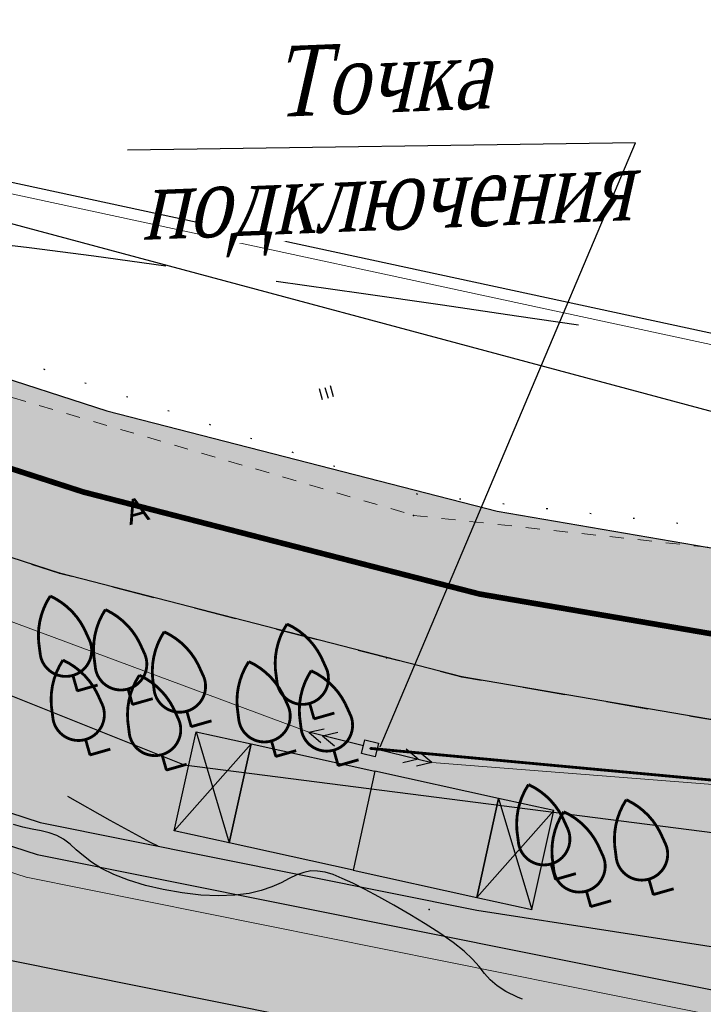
# Model space of a CAD drawing. Extents: x 4085 to 16488, y -65 to 12615.
# Tile 151 of 230: x 15361 to 15410, y 10575 to 10645. Entities that reach past the tile are written whole.
import ezdxf
from ezdxf.xclip import XClip

# ---------------------------------------------------------------- set-up
doc = ezdxf.new("R2010")
doc.units = 0
doc.header["$MEASUREMENT"] = 0
doc.header["$XCLIPFRAME"] = 0
for name, pattern in [('ACAD_ISO03W100', [30, 12, -18]), ('CONTI', [0]), ('STRIHSMALL', [1, 0.5, -0.5]), ('Д_ТРОТ_ТРУБА', [3, 1.5, -1.5]), ('ДОРОГИ_СТРОЯЩ', [9, 8, -1]), ('Контура низ откосов  Штриховая 0.1-0.5 - - - - - - -', [0.6, 0.1, -0.5]), ('РА_КОНТУРЫ', [1.5, 0, -1.5])]:
    doc.linetypes.add(name, pattern=pattern)
doc.layers.get('0').update_dxf_attribs({"color": 250, "linetype": 'CONTI'})
for name, color, linetype in [('(013) Газ', 30, 'ИК_Газопровод -------г--------'), ('(014) Водопровод', 5, 'ИК_Водопровод -------в--------'), ('(022) Возд. Линии', 7, 'Continuous'), ('(025) Дорога', 7, 'Continuous'), ('(035) Откосы', 7, 'Continuous'), ('(036) Растительность', 7, 'Continuous'), ('(037) Контуры', 7, 'Контура низ откосов  Штриховая 0.1-0.5 - - - - - - -'), ('(038) Деревья', 7, 'Continuous'), ('(040) Ограда', 7, 'Continuous'), ('GOR_BDEFAULT', 212, 'CONTI'), ('GORIZDEFAULT', 32, 'CONTI'), ('PI_TTDEFAULT', 5, 'CONTI')]:
    doc.layers.add(name, color=color, linetype=linetype)
doc.layers.add('.', color=7, linetype='Continuous', lineweight=15)
doc.layers.add('0ZG - GOR-INCE', color=5, linetype='Continuous', lineweight=15)
doc.styles.add('BM-431', font='txt')
doc.styles.add('ESKD1', font='times.ttf', dxfattribs={"width": 0.8, "oblique": 14.994305})
doc.styles.get("Standard").update_dxf_attribs({"font": 'times.ttf'})
doc.linetypes.add('ИК_Водопровод -------в--------', pattern='A,9,-0.6,["В",Standard,S=1.2,R=0,X=0,Y=-0.6],-1.2', length=10.8)
doc.linetypes.add('ИК_Газопровод -------г--------', pattern='A,9,-0.6,["Г",Standard,S=1.2,R=0,X=0,Y=-0.6],-1.2', length=10.8)
doc.linetypes.add('ОГРАДА_ГЛИН', pattern='A,4,["|",Standard,S=0.8,R=0,X=0,Y=-0.8],0.5,["|",Standard,S=0.8,R=0,X=0,Y=-0.8],3.5', length=8)
doc.linetypes.add('ОТКОСЫ_НЕУКР', pattern='A,0.5,["|",Standard,S=1.2,R=0,X=0,Y=-1.2],1,["|",Standard,S=0.5,R=0,X=0,Y=-0.5],0.5', length=2)

# ---------------------------------------------------------------- blocks, each defined once
blk = doc.blocks.new('wedwedwedewdewd')
at = {"layer": '.', "linetype": 'Continuous'}
h = blk.add_hatch(color=256, dxfattribs=at)
h.dxf.hatch_style = 1
h.set_gradient(color1=(255, 217, 179), color2=(255, 209, 163), one_color=1, tint=0.82, name='HEMISPHERICAL')
h.paths.add_polyline_path([(16128.663, 10756.61), (16126.663, 10756.61), (16126.663, 10760.21), (16128.663, 10760.21)])
h.paths.add_polyline_path([(16137.663, 10756.61), (16139.663, 10756.61), (16139.663, 10760.21), (16137.663, 10760.21)])
h = blk.add_hatch(color=256, dxfattribs=at)
h.dxf.hatch_style = 1
h.set_gradient(color1=(255, 127, 127), color2=(255, 133, 133), one_color=1, tint=0.76, name='HEMISPHERICAL')
h.paths.add_polyline_path([(16133.163, 10760.21), (16133.163, 10756.61), (16137.663, 10756.61), (16137.663, 10760.21)])
h.paths.add_polyline_path([(16133.163, 10760.21), (16133.163, 10756.61), (16128.663, 10756.61), (16128.663, 10760.21)])
at = {"linetype": 'Continuous'}
for points in [[(16128.663, 10756.61), (16126.663, 10756.61), (16126.663, 10760.21), (16128.663, 10760.21)], [(16133.163, 10760.21), (16133.163, 10756.61), (16128.663, 10756.61), (16128.663, 10760.21)], [(16133.163, 10760.21), (16133.163, 10756.61), (16137.663, 10756.61), (16137.663, 10760.21)], [(16137.663, 10756.61), (16139.663, 10756.61), (16139.663, 10760.21), (16137.663, 10760.21)]]:
    blk.add_lwpolyline(points, close=True, dxfattribs=at)
for points in [[(16126.663, 10760.21), (16128.663, 10756.61)], [(16128.663, 10760.21), (16126.663, 10756.61)], [(16137.663, 10760.21), (16139.663, 10756.61)], [(16139.663, 10760.21), (16137.663, 10756.61)]]:
    blk.add_lwpolyline(points, dxfattribs=at)
blk = doc.blocks.new('Frukt')
at = {"const_width": 0.05}
for points in [[(-0.421, 1.023, -0.169176), (0, 1.75, -0.244187)], [(0.421, 1.023, 0.169176), (0, 1.75, 0.244187)], [(-0.458, 0.78, 1.080865), (0.458, 0.78, 1.080865)]]:
    blk.add_lwpolyline(points, format="xyb", dxfattribs=at)
for points in [[(-0.421, 1.023), (-0.458, 0.78)], [(0.421, 1.023), (0.458, 0.78)], [(0, 0), (0, 0.275)], [(0, 0), (0.375, 0)]]:
    blk.add_lwpolyline(points, dxfattribs=at)
blk.add_lwpolyline([(0, 0), (0, 0.275)])
blk = doc.blocks.new('SAFASDSADSD')
at = {"layer": '(038) Деревья', "color": 253, "linetype": 'Continuous', "xscale": 2, "yscale": 2, "zscale": 2, "rotation": 15.91962328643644}
for p in [(15388.59, 10300.183, -1.035), (15390.547, 10299.701, -1.052), (15396.994, 10299.19, -0.827), (15392.633, 10298.913, -0.839), (15389.04, 10297.909, -1.049), (15395.638, 10297.857, -1.004), (15391.752, 10297.373, -0.883), (15397.852, 10297.532, -0.972), (15405.566, 10293.493, -0.952), (15409.037, 10292.954, -0.967), (15406.818, 10292.529, -0.805)]:
    blk.add_blockref('Frukt', p, dxfattribs=at)
blk = doc.blocks.new('strela1')
at = {"layer": '(022) Возд. Линии'}
for p, q in [((-2, 0), (-1.5, 0.25)), ((0, 0), (-2, 0)), ((-2, 0), (-1.5, -0.25)), ((-1.5, 0), (-1, 0.25)), ((-1.5, 0), (-1, -0.25))]:
    blk.add_line(p, q, dxfattribs=at)
blk = doc.blocks.new('strela2')
at = {"layer": '(022) Возд. Линии'}
for p, q in [((0, 0), (2, 0)), ((1.5, 0), (1, 0.25)), ((1.5, 0), (1, -0.25)), ((2, 0), (1.5, 0.25)), ((2, 0), (1.5, -0.25))]:
    blk.add_line(p, q, dxfattribs=at)
blk = doc.blocks.new('U1062')
blk.add_lwpolyline([(-0.498175, -0.507245), (-0.498175, 0.492755), (0.501825, 0.492755), (0.501825, -0.507245)], close=True)
at = {"color": 4, "oblique": 15}
blk.add_attdef('Z', (1.096647, -0.875141), '', height=2, dxfattribs=at)
blk = doc.blocks.new('I04020')
for p, q in [((-0.8, 0), (-0.8, 1.6)), ((0, 1.6), (0, 0)), ((0.8, 0), (0.8, 1.6))]:
    blk.add_line(p, q)
blk = doc.blocks.new('DWQDWQDWQDW')
at = {"layer": '(013) Газ', "color": 253, "elevation": -293.957, "flags": 128}
blk.add_lwpolyline([(16593.835, 8974.11), (16588.965, 8968.737), (16632.987, 8943.083), (16704.89, 8901.987), (16713.495, 8898.602), (16716.296, 8902.061), (16753.916, 8891.037), (16792.227, 8888.711), (16830.895, 8890.879), (16830.509, 8918.831)], dxfattribs=at)
at = {"layer": '(014) Водопровод', "color": 253, "elevation": -0.214, "flags": 128}
blk.add_lwpolyline([(16576.371, 8963.693), (16647.22, 8922.774), (16676.617, 8903.064), (16729.179, 8880.612), (16787.815, 8871.699), (16848.046, 8870.409), (16903.728, 8877.875), (16942.087, 8888.592), (16968.858, 8898.019), (16985.978, 8906.188), (17005.343, 8917.326), (17029.564, 8932.374), (17030.321, 8934.643)], dxfattribs=at)
at = {"layer": '(025) Дорога', "color": 253, "linetype": 'Д_ТРОТ_ТРУБА', "elevation": -0.401, "flags": 128}
blk.add_lwpolyline([(16566.957, 8968.775), (16581.36, 8962.58), (16593.925, 8956.538), (16606.683, 8949.316), (16619.49, 8941.466), (16632.352, 8933.528), (16644.738, 8925.951), (16657.888, 8918.769), (16670.947, 8911.584), (16683.912, 8904.282), (16697.343, 8897.969), (16711.112, 8892.343), (16724.922, 8887.513), (16739.107, 8883.504), (16753.619, 8880.664), (16784.587, 8877.32), (16810.589, 8875.154), (16851.882, 8872.594), (16870.905, 8873.19), (16896.328, 8876.784), (16922.735, 8884.705), (16937.645, 8890.028), (16946.155, 8892.231), (16961.101, 8897.336), (16974.974, 8903.031), (16988.476, 8909.838), (17001.443, 8917.787), (17014.223, 8926.215), (17017.813, 8929.256)], dxfattribs=at)
at = {"layer": '(035) Откосы', "color": 253, "linetype": 'ОТКОСЫ_НЕУКР', "ltscale": 1.5, "elevation": -0.617, "flags": 128}
blk.add_lwpolyline([(16558.506, 8947.924), (16570.505, 8949.724, -0.079156), (16598.803, 8943.871), (16621.184, 8930.899, 0.021945), (16680.95, 8895.047, 0.014899), (16724.032, 8878.684), (16739.453, 8875.205)], format="xyb", dxfattribs=at)
blk.add_lwpolyline([(16739.453, 8875.205), (16758.92, 8871.72), (16785.232, 8868.989), (16834.463, 8866.43), (16872.306, 8865.118), (16894.649, 8865.493), (16897.627, 8866.244), (16919.049, 8873.141), (16955.053, 8885.968), (16990.555, 8900.238), (17022.49, 8919.821)], dxfattribs=at)
at = {"layer": '(037) Контуры', "color": 253, "linetype": 'РА_КОНТУРЫ', "elevation": 0.137, "flags": 128}
blk.add_lwpolyline([(16709.931, 8900.004), (16727.132, 8893.835), (16737.699, 8890.02), (16764.364, 8886.408), (16791.929, 8882.685), (16826.878, 8880.017), (16829.392, 8881.427), (16830.101, 8884.268), (16830.318, 8891.854)], dxfattribs=at)
at = {"layer": '(040) Ограда', "color": 253, "linetype": 'ОГРАДА_ГЛИН', "ltscale": 0.5, "elevation": 0.137, "flags": 128}
blk.add_lwpolyline([(16711.299, 8902.989), (16714.1, 8901.532), (16715.19, 8903.426), (16754.77, 8893.927), (16792.359, 8892.861), (16829.907, 8892.26), (16829.686, 8900.109), (16829.184, 8917.932)], dxfattribs=at)
at = {"color": 253, "linetype": 'Continuous', "elevation": -0.617}
for points in [[(16558.803, 8945.946), (16570.607, 8947.717, -0.078155), (16597.942, 8942.058), (16620.13, 8929.198, 0.021959), (16680.089, 8893.239, 0.014968), (16723.483, 8876.758), (16750.885, 8870.576), (16790.778, 8867.279), (16872.314, 8863.894), (16895.151, 8864.321), (16944.321, 8880.133), (16994.435, 8899.564), (17012.775, 8910.376), (17023.268, 8917.929)], [(16562.181, 8941.935), (16579.37, 8942.909), (16596.982, 8939.147), (16618.549, 8926.647, 0.02198), (16678.797, 8890.527, 0.015072), (16722.66, 8873.868), (16750.429, 8867.603), (16790.583, 8864.285, 0.013301), (16847.982, 8863.082), (16895.377, 8862.057), (16949.578, 8880.273, 0.046505), (16996.142, 8896.841), (17017.234, 8907.708), (17025.512, 8912.472)]]:
    blk.add_lwpolyline(points, format="xyb", dxfattribs=at)
at = {"color": 253, "linetype": 'Continuous'}
for points, elevation in [([(16711.115, 8902.634), (16714.255, 8901), (16715.388, 8902.967), (16754.717, 8893.528), (16792.35, 8892.461), (16830.318, 8891.854), (16830.086, 8900.12), (16829.584, 8917.943)], 0.137), ([(16683.123, 8901.797), (16733.634, 8881.659)], 0.021), ([(16737.976, 8880.481), (16795.431, 8874.631)], 0.418)]:
    blk.add_lwpolyline(points, dxfattribs=dict(at, elevation=elevation))
at = {"color": 253, "linetype": 'STRIHSMALL', "elevation": -0.108}
blk.add_lwpolyline([(16683.383, 8910.535), (16713.863, 8896.817), (16737.536, 8889.269), (16798.085, 8881.262), (16829.053, 8879.046), (16831.149, 8881.718), (16831.256, 8899.907), (16831.359, 8917.283)], dxfattribs=at)
at = {"layer": 'GOR_BDEFAULT', "color": 253}
blk.add_polyline3d([(16741.001, 8872.01, 0.028), (16740.908, 8872.048, 0.028), (16740.825, 8872.089, 0.028), (16740.408, 8872.301, 0.028), (16740.106, 8872.511, 0.028), (16739.864, 8872.727, 0.028), (16739.67, 8872.956, 0.028), (16739.481, 8873.206, 0.028), (16739.257, 8873.469, 0.028), (16738.964, 8873.764, 0.028), (16738.582, 8874.078, 0.028), (16738.121, 8874.423, 0.028), (16737.608, 8874.765, 0.028), (16737.064, 8875.109, 0.028), (16736.51, 8875.451, 0.028), (16735.986, 8875.759, 0.028), (16735.5, 8876.036, 0.028), (16735.069, 8876.265, 0.028), (16734.701, 8876.448, 0.028), (16734.384, 8876.593, 0.028), (16734.102, 8876.685, 0.028), (16733.833, 8876.728, 0.028), (16733.592, 8876.738, 0.028), (16733.345, 8876.695, 0.028), (16733.089, 8876.607, 0.028), (16732.821, 8876.486, 0.028), (16732.526, 8876.347, 0.028), (16732.2, 8876.211, 0.028), (16731.818, 8876.091, 0.028), (16731.38, 8875.987, 0.028), (16730.876, 8875.939, 0.028), (16730.299, 8875.933, 0.028), (16729.668, 8875.976, 0.028), (16729.002, 8876.072, 0.028), (16728.339, 8876.199, 0.028), (16727.707, 8876.365, 0.028), (16727.108, 8876.561, 0.028), (16726.597, 8876.779, 0.028), (16726.168, 8876.998, 0.028), (16725.816, 8877.237, 0.028), (16725.531, 8877.463, 0.028), (16725.286, 8877.688, 0.028), (16725.068, 8877.89, 0.028), (16724.846, 8878.07, 0.028), (16724.602, 8878.213, 0.028), (16724.339, 8878.31, 0.028), (16724.05, 8878.39, 0.028), (16723.734, 8878.452, 0.028), (16723.403, 8878.532, 0.028), (16723.077, 8878.633, 0.028)], dxfattribs=at)
blk.add_polyline3d([(16741.001, 8872.01, 0.028), (16740.908, 8872.048, 0.028), (16740.825, 8872.089, 0.028), (16740.408, 8872.301, 0.028), (16740.106, 8872.511, 0.028), (16739.864, 8872.727, 0.028), (16739.67, 8872.956, 0.028), (16739.481, 8873.206, 0.028), (16739.257, 8873.469, 0.028), (16738.964, 8873.764, 0.028), (16738.582, 8874.078, 0.028), (16738.121, 8874.423, 0.028), (16737.608, 8874.765, 0.028), (16737.064, 8875.109, 0.028), (16736.51, 8875.451, 0.028), (16735.986, 8875.759, 0.028), (16735.5, 8876.036, 0.028), (16735.069, 8876.265, 0.028), (16734.701, 8876.448, 0.028), (16734.384, 8876.593, 0.028), (16734.102, 8876.685, 0.028), (16733.833, 8876.728, 0.028), (16733.592, 8876.738, 0.028), (16733.345, 8876.695, 0.028), (16733.089, 8876.607, 0.028), (16732.821, 8876.486, 0.028), (16732.526, 8876.347, 0.028), (16732.2, 8876.211, 0.028), (16731.818, 8876.091, 0.028), (16731.38, 8875.987, 0.028), (16730.876, 8875.939, 0.028), (16730.299, 8875.933, 0.028), (16729.668, 8875.976, 0.028), (16729.002, 8876.072, 0.028), (16728.339, 8876.199, 0.028), (16727.707, 8876.365, 0.028), (16727.108, 8876.561, 0.028), (16726.597, 8876.779, 0.028), (16726.168, 8876.998, 0.028), (16725.816, 8877.237, 0.028), (16725.531, 8877.463, 0.028), (16725.286, 8877.688, 0.028), (16725.068, 8877.89, 0.028), (16724.846, 8878.07, 0.028), (16724.602, 8878.213, 0.028), (16724.339, 8878.31, 0.028), (16724.05, 8878.39, 0.028), (16723.734, 8878.452, 0.028), (16723.403, 8878.532, 0.028), (16723.077, 8878.633, 0.028)], dxfattribs=at)
at = {"layer": 'GORIZDEFAULT', "color": 253}
for points in [[(16722.381, 8899.347, 0.043), (16723.218, 8899.223, 0.043), (16724.119, 8899.095, 0.043), (16726.402, 8898.737, 0.043), (16728.945, 8898.332, 0.043)], [(16732.851, 8897.692, 0.043), (16735.863, 8897.192, 0.043), (16738.737, 8896.708, 0.043), (16741.353, 8896.261, 0.043), (16743.546, 8895.889, 0.043)], [(16728.191, 8877.746, 0.043), (16727.927, 8877.882, 0.043), (16726.508, 8878.691, 0.043), (16725.026, 8879.588, 0.043)]]:
    blk.add_polyline3d(points, dxfattribs=at)
at = {"layer": 'PI_TTDEFAULT', "color": 253}
for p in [(16737.536, 8889.269, 0.183), (16724.922, 8887.513, 0.11), (16736.455, 8884.236, 0.282), (16725.453, 8883.322, 0.185), (16739.107, 8883.504, 0.129), (16727.399, 8882.794, 0.168), (16733.833, 8882.132, 0.393), (16729.466, 8881.958, 0.381), (16725.851, 8881.038, 0.171), (16732.445, 8880.831, 0.216), (16735.796, 8881.038, 0.393), (16728.549, 8880.438, 0.337), (16734.651, 8880.454, 0.248), (16742.268, 8876.235, 0.268), (16745.725, 8875.616, 0.253), (16737.756, 8875.276, 0.08), (16743.497, 8875.243, 0.415)]:
    blk.add_point(p, dxfattribs=at)
at = {"layer": '(022) Возд. Линии', "color": 253, "extrusion": (-0.010603, 0.002876, 0.99994), "rotation": 344.8277783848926}
for name, p in [('strela1', (16734.627, 8881.608, -151.526)), ('strela2', (16735.11, 8881.477, -151.526))]:
    blk.add_blockref(name, p, dxfattribs=at)
at = {"layer": '(022) Возд. Линии', "color": 253, "extrusion": (-0.010603, 0.002876, 0.99994), "xscale": 0.5, "yscale": 0.5, "zscale": 0.5, "rotation": 344.8277783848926}
blk.add_blockref('U1062', (16734.86, 8881.514, -151.526), dxfattribs=at)
at = {"layer": '(036) Растительность', "color": 253, "linetype": 'Continuous', "extrusion": (-0.010635, -0.002758, 0.99994), "xscale": 0.25, "yscale": 0.25, "zscale": 0.25, "rotation": 14.53837778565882}
blk.add_blockref('I04020', (16730.522, 8892.159, -496.435), dxfattribs=at)
at = {"layer": '(038) Деревья', "color": 253, "linetype": 'Continuous', "xscale": 2, "yscale": 2, "zscale": 2, "rotation": 14.5758826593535}
for p in [(16725.453, 8883.322, 0.185), (16727.399, 8882.794, 0.168), (16729.466, 8881.958, 0.381), (16733.833, 8882.132, 0.393), (16725.851, 8881.038, 0.171), (16732.445, 8880.831, 0.216), (16728.549, 8880.438, 0.337), (16734.651, 8880.454, 0.248), (16742.268, 8876.235, 0.268), (16745.725, 8875.616, 0.253), (16743.497, 8875.243, 0.415)]:
    blk.add_blockref('Frukt', p, dxfattribs=at)
at = {"layer": '(025) Дорога', "color": 253, "linetype": 'ДОРОГИ_СТРОЯЩ', "extrusion": (-0.010635, -0.002758, 0.99994), "style": 'BM-431'}
blk.add_text('A', height=0.875, rotation=14.5384, dxfattribs=at).set_placement((16723.372, 8887.818, -496.345))
blk = doc.blocks.new('A$C10aa157c')
at = {"layer": '.', "linetype": 'Continuous', "lineweight": 30}
h = blk.add_hatch(color=250, dxfattribs=at)
h.dxf.hatch_style = 1
h.set_gradient(color1=(51, 51, 51), color2=(51, 51, 51), one_color=1, tint=0.2)
h.paths.add_polyline_path([(126.356, 68.21), (126.356, 60.145), (119.19, 53.78), (110.365, 45.941), (106.848, 42.816), (94.268, 34.092), (81.491, 25.841), (68.153, 18.719), (54.417, 12.7), (39.595, 7.246), (31.139, 4.844), (16.358, -0.828), (-9.856, -9.365), (-35.188, -13.554), (-54.191, -14.596), (-95.533, -13.005), (-121.579, -11.449), (-152.617, -8.833), (-167.191, -6.334), (-181.467, -2.659), (-195.386, 1.846), (-209.283, 7.147), (-222.859, 13.144), (-235.991, 20.14), (-249.215, 27.017), (-262.53, 33.888), (-275.09, 41.172), (-288.134, 48.807), (-301.122, 56.354), (-314.046, 63.275), (-326.75, 69.021), (-341.293, 74.876), (-369.094, 86.069), (-366.853, 91.634), (-339.053, 80.442), (-324.392, 74.54), (-311.391, 68.659), (-298.198, 61.594), (-285.112, 53.99), (-272.069, 46.357), (-259.647, 39.152), (-246.455, 32.344), (-233.197, 25.449), (-220.232, 18.543), (-207, 12.698), (-193.392, 7.507), (-179.793, 3.106), (-165.934, -0.462), (-151.857, -2.875), (-121.148, -5.464), (-95.239, -7.012), (-54.24, -8.59), (-35.844, -7.581), (-11.282, -3.52), (14.353, 4.83), (29.241, 10.542), (37.737, 12.955), (52.175, 18.269), (65.532, 24.121), (78.446, 31.016), (90.93, 39.078), (103.132, 47.541), (106.381, 50.427), (115.206, 58.266), (120.356, 62.841), (120.356, 68.21)])
at = {"layer": '.', "linetype": 'Continuous', "lineweight": 50}
h = blk.add_hatch(color=4, dxfattribs=at)
h.dxf.hatch_style = 1
h.set_gradient(color1=(0, 255, 255), color2=(0, 255, 255), one_color=1, tint=0.5)
edge = h.paths.add_edge_path()
edge.add_line((117.432, 25.846), (111.286, 22.042))
edge.add_line((111.286, 22.042), (90.494, 10.574))
edge.add_line((90.494, 10.574), (88.238, 9.588))
edge.add_line((88.238, 9.588), (6.164, -19.956))
edge.add_arc((-27.705, 74.133), 100, 270.31282, 289.79722, ccw=False)
edge.add_line((-27.16, -25.865), (-114.585, -26.342))
edge.add_line((-114.585, -26.342), (-131.804, -25.518))
edge.add_line((-131.804, -25.518), (-156.251, -23.98))
edge.add_line((-156.251, -23.98), (-183.781, -18.46))
edge.add_line((-183.781, -18.46), (-197.473, -14.025))
edge.add_line((-197.473, -14.025), (-226.988, -3.258))
edge.add_line((-226.988, -3.258), (-229.32, -2.228))
edge.add_line((-229.32, -2.228), (-266.013, 18.334))
edge.add_line((-266.013, 18.334), (-302.414, 39.41))
edge.add_line((-302.414, 39.41), (-311.265, 44.055))
edge.add_arc((-5824.954, -31255.549), 31781.535, 80.0093678, 80.0407724)
edge.add_arc((-344.296, -73.224), 121.339, 82.48261, 104.78498)
edge.add_line((-375.261, 44.098), (-422.147, 28.598))
edge.add_line((-422.147, 28.598), (-424.88, 34.73))
edge.add_line((-424.88, 34.73), (-369.907, 51.636))
edge.add_arc((-345.372, -51.173), 105.696, 80.20077, 103.4225, ccw=False)
edge.add_line((-327.383, 52.981), (-309.305, 49.802))
edge.add_line((-309.305, 49.802), (-299.516, 44.665))
edge.add_line((-299.516, 44.665), (-263.043, 23.547))
edge.add_line((-263.043, 23.547), (-226.636, 3.145))
edge.add_line((-226.636, 3.145), (-224.746, 2.311))
edge.add_line((-224.746, 2.311), (-195.52, -8.351))
edge.add_line((-195.52, -8.351), (-182.262, -12.645))
edge.add_line((-182.262, -12.645), (-155.47, -18.018))
edge.add_line((-155.47, -18.018), (-131.472, -19.527))
edge.add_line((-131.472, -19.527), (-114.458, -20.342))
edge.add_line((-114.458, -20.342), (-27.192, -19.865))
edge.add_arc((-27.705, 74.133), 94, 270.31282, 289.79722)
edge.add_line((4.132, -14.311), (86.017, 15.165))
edge.add_line((86.017, 15.165), (87.837, 15.961))
edge.add_line((87.837, 15.961), (108.256, 27.223))
edge.add_line((108.256, 27.223), (115.265, 31.561))
edge.add_line((115.265, 31.561), (117.432, 25.846))
at = {"linetype": 'Continuous'}
h = blk.add_hatch(color=256, dxfattribs=at)
h.dxf.hatch_style = 1
h.set_gradient(color1=(196, 196, 196), color2=(179, 179, 179), one_color=1, tint=0.7, name='SPHERICAL')
edge = h.paths.add_edge_path()
edge.add_line((-329.694, -123.896), (-413.512, -4.999))
edge.add_line((-413.512, -4.999), (-355.789, 33.285))
edge.add_line((-355.789, 33.285), (-335.031, 75.586))
edge.add_line((-335.031, 75.586), (-290.266, 52.298))
edge.add_arc((-35.221, 435.711), 460.493, 236.3683, 253.19615)
edge.add_arc((23.167, 1743.611), 1759.185, 263.750088, 266.824743)
edge.add_line((-74.275, -12.874), (-37.809, -12.382))
edge.add_line((-37.809, -12.382), (-8.682, -7.259))
edge.add_line((-8.682, -7.259), (21.713, 1.674))
edge.add_line((21.713, 1.674), (73.828, 22.106))
edge.add_line((73.828, 22.106), (122.41, 60.653))
edge.add_line((122.41, 60.653), (125.275, 27.755))
edge.add_line((125.275, 27.755), (114.748, 2.379))
edge.add_line((114.748, 2.379), (116.662, -0.024))
edge.add_line((116.662, -0.024), (116.289, -3.732))
edge.add_line((116.289, -3.732), (111.258, -27.657))
edge.add_line((111.258, -27.657), (112.86, -27.925))
edge.add_line((112.86, -27.925), (106.102, -65.586))
edge.add_line((106.102, -65.586), (101.28, -90.48))
edge.add_line((101.28, -90.48), (98.815, -96.135))
edge.add_line((98.815, -96.135), (53.135, -97.305))
edge.add_line((53.135, -97.305), (30.09, -97.895))
edge.add_line((30.09, -97.895), (12.287, -98.298))
edge.add_line((12.287, -98.298), (-62.519, -99.993))
edge.add_line((-62.519, -99.993), (-93.467, -101.178))
edge.add_line((-93.467, -101.178), (-93.735, -109.893))
edge.add_line((-93.735, -109.893), (-152.913, -112.218))
edge.add_line((-152.913, -112.218), (-153.086, -120.274))
edge.add_line((-153.086, -120.274), (-196.615, -120.664))
edge.add_line((-196.615, -120.664), (-196.01, -100.254))
edge.add_line((-196.01, -100.254), (-236.883, -97.895))
edge.add_line((-236.883, -97.895), (-266.604, -99.724))
edge.add_line((-266.604, -99.724), (-280.852, -100.756))
edge.add_line((-280.852, -100.756), (-292.755, -102.679))
edge.add_line((-292.755, -102.679), (-308.616, -109.596))
edge.add_line((-308.616, -109.596), (-329.694, -123.896))
for points, elevation in [([(-9.856, -9.365), (-35.188, -13.554), (-54.191, -14.596), (-95.533, -13.005), (-121.579, -11.449), (-152.617, -8.833), (-167.191, -6.334), (-181.467, -2.659), (-195.386, 1.846), (-209.283, 7.147)], -1.621), ([(-207, 12.698), (-193.392, 7.507), (-179.793, 3.106), (-165.934, -0.462), (-151.857, -2.875), (-121.148, -5.464), (-95.239, -7.012), (-54.24, -8.59), (-35.844, -7.581), (-11.282, -3.52)], -1.621), ([(-310.535, 45.935), (-288.728, 33.97), (-274.487, 25.236), (-257.607, 15.404), (-243.441, 7.57), (-227.65, -0.728), (-212.735, -6.332), (-195.456, -12.394), (-183.408, -16.353), (-155.499, -21.965), (-122.889, -23.891), (-107.881, -24.493), (-81.503, -24.626), (-54.755, -24.192), (-30.582, -24.147), (-10.462, -24.11), (15.602, -14.665), (36.496, -7.094), (44.569, -4.27), (63.54, 1.907), (78.575, 7.959), (93.139, 15.032), (116.546, 28.183), (118.31, 29.254)], -1.837)]:
    blk.add_lwpolyline(points, dxfattribs=dict(at, elevation=elevation))
at = {"color": 7, "linetype": 'ACAD_ISO03W100', "ltscale": 0.2, "true_color": 0xffffff, "const_width": 0.2, "elevation": -1.621}
blk.add_lwpolyline([(-367.973, 88.851), (-340.173, 77.659), (-325.571, 71.78), (-312.719, 65.967), (-299.66, 58.974), (-286.623, 51.399), (-273.58, 43.765), (-261.089, 36.52), (-247.835, 29.681), (-234.594, 22.795), (-221.546, 15.843), (-208.142, 9.923), (-194.389, 4.676), (-180.63, 0.224), (-166.563, -3.398), (-152.237, -5.854), (-121.363, -8.457), (-95.386, -10.009), (-54.216, -11.593), (-35.516, -10.568), (-10.569, -6.442)], dxfattribs=at)
at = {"linetype": 'Continuous', "lineweight": 30}
blk.add_lwpolyline([(-424.88, 34.73), (-369.907, 51.636, -0.101672), (-327.383, 52.981), (-309.305, 49.802), (-299.516, 44.665), (-263.043, 23.547), (-226.636, 3.145), (-224.746, 2.311), (-195.52, -8.351), (-182.262, -12.645), (-155.47, -18.018), (-131.472, -19.527), (-114.458, -20.342), (-27.192, -19.865, 0.085222)], format="xyb", dxfattribs=at)
at = {"linetype": 'Continuous'}
blk.add_blockref('SAFASDSADSD', (-15569.426, -10307.019), dxfattribs=at)
at = {"linetype": 'Continuous', "rotation": 347.5837589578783}
blk.add_blockref('wedwedwedewdewd', (-18239.681, -7049.4, -32.284), dxfattribs=at)
at = {"layer": '0ZG - GOR-INCE', "linetype": 'Continuous', "rotation": 1.343740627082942}
blk.add_blockref('DWQDWQDWQDW', (-16693.372, -9279.936, -1.22), dxfattribs=at)

msp = doc.modelspace()

# ---------------------------------------------------------------- block references
at = {"linetype": 'Continuous'}
ref = msp.add_blockref('A$C10aa157c', (15727.089, 10610.846, 2.268), dxfattribs=dict(at, xscale=2, yscale=2, zscale=2))
XClip(ref).set_block_clipping_path([(-373.794434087, 108.5221690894), (-301.8282399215, 93.3350241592), (-251.5703695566, 64.2554686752), (-207.654540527, 33.6758720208), (-104.2532370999, 13.9690799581), (9.4882953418, 20.6982215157), (110.1840137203, 64.198227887), (135.5661904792, 19.4677583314), (74.741036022, -7.2786312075), (26.9902694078, -25.761868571), (-4.0754597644, -35.3463755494), (-88.6139293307, -37.2294086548), (-152.8418739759, -36.1397910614), (-192.3131233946, -27.415677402), (-222.2923186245, -17.3547389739), (-278.1502265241, 12.6686452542), (-296.1702662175, 12.3849432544), (-338.797385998, -11.849717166), (-373.794434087, 37.8738306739)])

# ---------------------------------------------------------------- next in the draw order: linework, layer by layer
at = {"color": 1, "linetype": 'Continuous', "const_width": 0.2, "elevation": 0.614}
msp.add_lwpolyline([(15386.203, 10593.093), (15424.639, 10589.526), (15423.618, 10584.499)], dxfattribs=at)

# ---------------------------------------------------------------- next in the draw order: texts
at = {"color": 5, "insert": (15387.157, 10635.806, -0.912), "char_height": 5, "width": 25.68478, "attachment_point": 5, "rotation": 2.31674, "style": 'ESKD1', "bg_fill": 3, "box_fill_scale": 1.1, "bg_fill_color": 256, "bg_fill_true_color": 13158600, "bg_fill_transparency": 0}
msp.add_mtext('Точка подключения', dxfattribs=at)

# ---------------------------------------------------------------- next in the draw order: linework, layer by layer
at = {"color": 5, "linetype": 'Continuous', "elevation": -0.912}
msp.add_lwpolyline([(15386.927, 10593.212), (15405.049, 10636.066), (15368.988, 10635.543)], dxfattribs=at)

doc.saveas('drawing.dxf')
